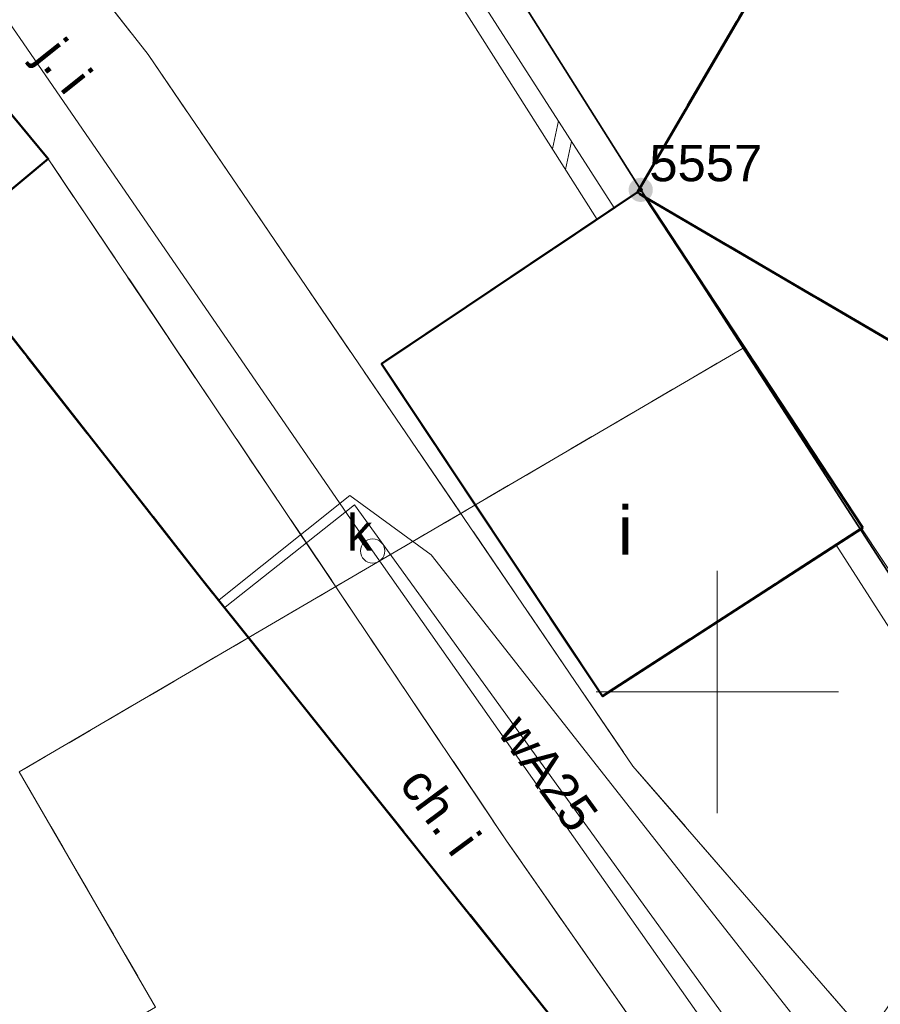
# Model space of a CAD drawing. Header units: millimetres. Extents: x 6505374 to 6517269, y 5595210 to 5612711.
# Tile 129 of 256: x 6513686 to 6513703, y 5608894 to 5608914. Entities that reach past the tile are written whole.
import ezdxf
from ezdxf.enums import TextEntityAlignment as Align

# ---------------------------------------------------------------- set-up
doc = ezdxf.new("R2010")
doc.units = ezdxf.units.MM
for name, pattern in [('ACAD_ISO02W100', [15, 12, -3]), ('EGBB01', [4, 2, 0, 2]), ('EGBK02', [4, 1.5, -0.5, 1.5, -0.5]), ('EGBU01', [2, 0.5, -0.5, 0.5, -0.5]), ('OTKC_A05', [1.5, 1, -0.5]), ('OTKJ_A05', [2, 1.5, -0.5])]:
    doc.linetypes.add(name, pattern=pattern)
for name, color, linetype, lineweight in [('Budowle (obszary)', 18, 'Continuous', 0), ('Działki', 18, 'Continuous', 0), ('Komunikacja (obszary)', 18, 'Continuous', 0), ('Przewody elektroenergetyczne', 1, 'Continuous', 0), ('Przewody wodociągowe', 5, 'Continuous', 0), ('Punkty graniczne', 18, 'Continuous', 0), ('Punkty graniczne - numery', 7, 'Continuous', 0), ('Symbole liniowe', 1, 'Continuous', 0), ('Urządzenia towarzyszące (punkty)', 18, 'Continuous', 0)]:
    doc.layers.add(name, color=color, linetype=linetype, lineweight=lineweight)
for name, color, linetype, lineweight, true_color in [('Budynki EGiB', 18, 'Continuous', 0, 0x0a0909), ('Kontury klasyfikacyjne', 82, 'Continuous', 0, 0x24bc24), ('Krzyże', 18, 'Continuous', 0, 0x0a0909), ('Przewody kanalizacyjne', 36, 'Continuous', 0, 0x803300), ('Użytki gruntowe', 96, 'Continuous', 0, 0x008000)]:
    doc.layers.add(name, color=color, linetype=linetype, lineweight=lineweight, true_color=true_color)
doc.styles.add('DOMYSLNA_CZCIONKA', font='arial.ttf')

# ---------------------------------------------------------------- blocks, each defined once
blk = doc.blocks.new('EGPG_PNS05')
at = {"linetype": 'ACAD_ISO02W100', "lineweight": 50, "true_color": 0xffffff}
h = blk.add_hatch(color=7, dxfattribs=at)
h.dxf.hatch_style = 1
h.paths.add_polyline_path([(-0.5, 0, 1), (0.5, 0, 1)])
at = {"linetype": 'ACAD_ISO02W100', "lineweight": 50, "true_color": 0x000000}
h = blk.add_hatch(color=18, dxfattribs=at)
h.dxf.hatch_style = 1
h.paths.add_polyline_path([(-0.09, 0, 1), (0.09, 0, 1)])
blk = doc.blocks.new('SUPW_PO05')
at = {"color": 18, "linetype": 'Continuous', "lineweight": 18, "true_color": 0x0a0909}
blk.add_circle((0, 0), 0.5, dxfattribs=at)

msp = doc.modelspace()

# ---------------------------------------------------------------- linework, layer by layer
at = {"layer": 'Budowle (obszary)', "color": 18, "linetype": 'Continuous', "lineweight": 18, "true_color": 0x000000, "flags": 128}
for points in [[(6513697.52, 5608909.75), (6513697.87, 5608909.99), (6513694.021, 5608915.99), (6513693.695, 5608915.777), (6513697.52, 5608909.75)], [(6513702.446, 5608903.046), (6513706.13, 5608897.31), (6513703.097, 5608892.894), (6513703.27, 5608892.69), (6513706.77, 5608897.65), (6513702.967, 5608903.39), (6513702.446, 5608903.046)]]:
    msp.add_lwpolyline(points, close=True, dxfattribs=at)
at = {"layer": 'Budynki EGiB', "color": 18, "linetype": 'EGBB01', "lineweight": 50, "true_color": 0x0a0909, "flags": 128}
for points in [[(6513697.455, 5608892.196), (6513689.358, 5608902.334), (6513683.99, 5608909.17), (6513686.193, 5608911.001), (6513683.998, 5608913.642), (6513681.723, 5608912.057), (6513675.475, 5608919.99), (6513677.205, 5608921.165), (6513674.624, 5608924.442), (6513672.991, 5608923.161), (6513667.343, 5608930.369), (6513662.273, 5608926.506), (6513656.952, 5608922.42), (6513662.427, 5608915.468), (6513664.19, 5608913.229), (6513665.224, 5608911.917), (6513671.471, 5608903.985), (6513674.04, 5608906.007), (6513681.586, 5608896.423), (6513673.615, 5608890.04), (6513681.746, 5608879.76), (6513686.199, 5608883.205), (6513687.798, 5608880.809), (6513690.311, 5608882.485), (6513688.589, 5608885.055), (6513697.455, 5608892.196)], [(6513712.31, 5608914.7), (6513708.61, 5608916.86), (6513709.71, 5608918.8), (6513704.92, 5608921.56), (6513698.35, 5608910.31), (6513698.52, 5608910.2), (6513706.79, 5608905.36), (6513712.31, 5608914.7)], [(6513703, 5608903.39), (6513698.52, 5608910.2), (6513698.35, 5608910.31), (6513693.07, 5608906.77), (6513697.63, 5608899.91), (6513703, 5608903.39)]]:
    msp.add_lwpolyline(points, close=True, dxfattribs=at)
at = {"layer": 'Budynki EGiB', "color": 7, "linetype": 'Continuous', "lineweight": 50, "true_color": 0xffffff, "flags": 128}
for points in [[(6513712.31, 5608914.7), (6513708.61, 5608916.86), (6513709.71, 5608918.8), (6513704.92, 5608921.56), (6513698.35, 5608910.31), (6513698.52, 5608910.2), (6513706.79, 5608905.36), (6513712.31, 5608914.7)], [(6513703, 5608903.39), (6513698.52, 5608910.2), (6513698.35, 5608910.31), (6513693.07, 5608906.77), (6513697.63, 5608899.91), (6513703, 5608903.39)]]:
    msp.add_lwpolyline(points, close=True, dxfattribs=at)
msp.add_lwpolyline([(6513681.746, 5608879.76), (6513686.199, 5608883.205), (6513687.798, 5608880.809), (6513690.311, 5608882.485), (6513688.589, 5608885.055), (6513697.455, 5608892.196), (6513697.455, 5608892.196), (6513689.358, 5608902.334), (6513683.99, 5608909.17), (6513686.193, 5608911.001), (6513683.998, 5608913.642)], dxfattribs=at)
at = {"layer": 'Działki', "color": 18, "linetype": 'Continuous', "lineweight": 25, "true_color": 0x000000, "flags": 128}
for points in [[(6513680.23, 5608943.33), (6513681.989, 5608939.962), (6513693.69, 5608917.87), (6513698.42, 5608910.36), (6513708.89, 5608894.18), (6513720.295, 5608919.176), (6513700.068, 5608940.677), (6513709.829, 5608946.629), (6513702.648, 5608956.55), (6513680.23, 5608943.33)], [(6513643.921, 5608927.267), (6513652.017, 5608913.705), (6513662.163, 5608897.411), (6513666.549, 5608889.446), (6513668.457, 5608885.625), (6513669.705, 5608882.603), (6513675.328, 5608862.569), (6513700.336, 5608888.857), (6513708.89, 5608894.18), (6513698.42, 5608910.36), (6513693.69, 5608917.87), (6513681.989, 5608939.962), (6513680.23, 5608943.33), (6513675.5, 5608953.02), (6513665.6, 5608944.67), (6513643.921, 5608927.267)]]:
    msp.add_lwpolyline(points, close=True, dxfattribs=at)
at = {"layer": 'Komunikacja (obszary)', "color": 7, "linetype": 'Continuous', "lineweight": 18, "true_color": 0xffffff, "flags": 128}
for points in [[(6513700.817, 5608889.534), (6513703.274, 5608892.69), (6513698.258, 5608898.472), (6513688.252, 5608913.154), (6513685.505, 5608916.664), (6513682.29, 5608920.59), (6513682.52, 5608927.23), (6513676.63, 5608934.81), (6513670.969, 5608930.279), (6513683.998, 5608913.642), (6513686.193, 5608911.001), (6513695.65, 5608896.929), (6513700.817, 5608889.534)], [(6513686.19, 5608911), (6513683.99, 5608909.17), (6513689.36, 5608902.33), (6513697.45, 5608892.2), (6513690.21, 5608886.35), (6513691.15, 5608885.3), (6513698.29, 5608890.76), (6513700.09, 5608888.45), (6513700.82, 5608889.53), (6513695.65, 5608896.93), (6513686.19, 5608911)]]:
    msp.add_lwpolyline(points, close=True, dxfattribs=at)
at = {"layer": 'Komunikacja (obszary)', "color": 18, "linetype": 'OTKJ_A05', "lineweight": 18, "true_color": 0x000000, "flags": 128}
msp.add_lwpolyline([(6513700.817, 5608889.534), (6513703.274, 5608892.69), (6513698.258, 5608898.472), (6513688.252, 5608913.154), (6513685.505, 5608916.664), (6513682.29, 5608920.59), (6513682.52, 5608927.23), (6513676.63, 5608934.81), (6513670.969, 5608930.279), (6513683.998, 5608913.642), (6513686.193, 5608911.001), (6513695.65, 5608896.929), (6513700.817, 5608889.534)], close=True, dxfattribs=at)
at = {"layer": 'Komunikacja (obszary)', "color": 18, "linetype": 'OTKC_A05', "lineweight": 18, "true_color": 0x000000, "flags": 128}
msp.add_lwpolyline([(6513686.19, 5608911), (6513683.99, 5608909.17), (6513689.36, 5608902.33), (6513697.45, 5608892.2), (6513690.21, 5608886.35), (6513691.15, 5608885.3), (6513698.29, 5608890.76), (6513700.09, 5608888.45), (6513700.82, 5608889.53), (6513695.65, 5608896.93), (6513686.19, 5608911)], close=True, dxfattribs=at)
at = {"layer": 'Kontury klasyfikacyjne', "color": 7, "linetype": 'Continuous', "lineweight": 18, "true_color": 0xffffff, "flags": 128}
msp.add_lwpolyline([(6513677.611, 5608954.682), (6513675.5, 5608953.02), (6513680.23, 5608943.33), (6513681.989, 5608939.962), (6513693.69, 5608917.87), (6513698.42, 5608910.36), (6513700.533, 5608907.095), (6513708.89, 5608894.18), (6513720.295, 5608919.176), (6513700.068, 5608940.677), (6513709.829, 5608946.629), (6513702.648, 5608956.55), (6513689.276, 5608948.664), (6513683.997, 5608945.551), (6513677.611, 5608954.682)], close=True, dxfattribs=at)
at = {"layer": 'Kontury klasyfikacyjne', "color": 82, "linetype": 'EGBK02', "lineweight": 18, "true_color": 0x24bc24, "flags": 128}
msp.add_lwpolyline([(6513677.611, 5608954.682), (6513675.5, 5608953.02), (6513680.23, 5608943.33), (6513681.989, 5608939.962), (6513693.69, 5608917.87), (6513698.42, 5608910.36), (6513700.533, 5608907.095), (6513708.89, 5608894.18), (6513720.295, 5608919.176), (6513700.068, 5608940.677), (6513709.829, 5608946.629), (6513702.648, 5608956.55), (6513689.276, 5608948.664), (6513683.997, 5608945.551), (6513677.611, 5608954.682)], close=True, dxfattribs=at)
at = {"layer": 'Krzyże', "color": 18, "linetype": 'Continuous', "lineweight": 18, "true_color": 0x0a0909, "flags": 128}
for points in [[(6513700, 5608897.5), (6513700, 5608902.5)], [(6513697.5, 5608900), (6513702.5, 5608900)]]:
    msp.add_lwpolyline(points, dxfattribs=at)
at = {"layer": 'Przewody elektroenergetyczne', "color": 1, "linetype": 'Continuous', "lineweight": 18, "true_color": 0xff0000, "flags": 128}
msp.add_lwpolyline([(6513750.16, 5608953.97), (6513730.36, 5608919.94), (6513728.71, 5608919.69), (6513727.18, 5608920.36), (6513723.3, 5608922.8), (6513722.44, 5608922.71), (6513721.95, 5608922.24), (6513707.35, 5608897.76), (6513704.15, 5608892.88), (6513703.15, 5608892.46), (6513701.99, 5608892.78), (6513694.095, 5608902.829), (6513692.418, 5608904.051), (6513689.719, 5608901.9)], dxfattribs=at)
at = {"layer": 'Przewody kanalizacyjne', "color": 36, "linetype": 'Continuous', "lineweight": 18, "true_color": 0x803300, "flags": 128}
msp.add_lwpolyline([(6513707.004, 5608981.233), (6513684.922, 5608959.7), (6513668.637, 5608935.721), (6513681.183, 5608919.923), (6513692.887, 5608902.909), (6513699.621, 5608893.333), (6513703.012, 5608889.312), (6513706.914, 5608886.071)], dxfattribs=at)
at = {"layer": 'Przewody wodociągowe', "color": 5, "linetype": 'Continuous', "lineweight": 18, "true_color": 0x0000ff, "flags": 128}
msp.add_lwpolyline([(6513702.54, 5608889.99), (6513692.515, 5608903.858), (6513689.846, 5608901.751)], dxfattribs=at)
at = {"layer": 'Punkty graniczne - numery'}
msp.add_point((6513698.42, 5608910.36), dxfattribs=at)
at = {"layer": 'Symbole liniowe', "color": 18, "linetype": 'Continuous', "lineweight": 18, "true_color": 0x0a0909, "flags": 128}
for points in [[(6513696.721, 5608911.781), (6513696.596, 5608911.207)], [(6513696.991, 5608911.36), (6513696.865, 5608910.783)]]:
    msp.add_lwpolyline(points, dxfattribs=at)
at = {"layer": 'Użytki gruntowe', "color": 7, "linetype": 'Continuous', "lineweight": 18, "true_color": 0xffffff, "flags": 128}
for points in [[(6513633.43, 5608977.12), (6513620.51, 5608968.66), (6513643.921, 5608927.267), (6513652.017, 5608913.705), (6513662.163, 5608897.411), (6513666.549, 5608889.446), (6513668.457, 5608885.625), (6513669.705, 5608882.603), (6513688.407, 5608893.499), (6513685.594, 5608898.351), (6513700.533, 5608907.095), (6513698.42, 5608910.36), (6513693.69, 5608917.87), (6513681.989, 5608939.962), (6513680.23, 5608943.33), (6513675.5, 5608953.02), (6513665.6, 5608944.67), (6513653.86, 5608958.42), (6513645.48, 5608968.04), (6513642.54, 5608971.42), (6513633.43, 5608977.12)], [(6513677.611, 5608954.682), (6513675.5, 5608953.02), (6513680.23, 5608943.33), (6513681.989, 5608939.962), (6513693.69, 5608917.87), (6513698.42, 5608910.36), (6513700.533, 5608907.095), (6513708.89, 5608894.18), (6513720.295, 5608919.176), (6513700.068, 5608940.677), (6513709.829, 5608946.629), (6513702.648, 5608956.55), (6513689.276, 5608948.664), (6513683.997, 5608945.551), (6513677.611, 5608954.682)], [(6513708.89, 5608894.18), (6513700.533, 5608907.095), (6513685.594, 5608898.351), (6513688.407, 5608893.499), (6513669.705, 5608882.603), (6513675.328, 5608862.569), (6513700.336, 5608888.857), (6513708.89, 5608894.18)]]:
    msp.add_lwpolyline(points, close=True, dxfattribs=at)
at = {"layer": 'Użytki gruntowe', "color": 96, "linetype": 'EGBU01', "lineweight": 18, "true_color": 0x008000, "flags": 128}
for points in [[(6513633.43, 5608977.12), (6513620.51, 5608968.66), (6513643.921, 5608927.267), (6513652.017, 5608913.705), (6513662.163, 5608897.411), (6513666.549, 5608889.446), (6513668.457, 5608885.625), (6513669.705, 5608882.603), (6513688.407, 5608893.499), (6513685.594, 5608898.351), (6513700.533, 5608907.095), (6513698.42, 5608910.36), (6513693.69, 5608917.87), (6513681.989, 5608939.962), (6513680.23, 5608943.33), (6513675.5, 5608953.02), (6513665.6, 5608944.67), (6513653.86, 5608958.42), (6513645.48, 5608968.04), (6513642.54, 5608971.42), (6513633.43, 5608977.12)], [(6513677.611, 5608954.682), (6513675.5, 5608953.02), (6513680.23, 5608943.33), (6513681.989, 5608939.962), (6513693.69, 5608917.87), (6513698.42, 5608910.36), (6513700.533, 5608907.095), (6513708.89, 5608894.18), (6513720.295, 5608919.176), (6513700.068, 5608940.677), (6513709.829, 5608946.629), (6513702.648, 5608956.55), (6513689.276, 5608948.664), (6513683.997, 5608945.551), (6513677.611, 5608954.682)], [(6513708.89, 5608894.18), (6513700.533, 5608907.095), (6513685.594, 5608898.351), (6513688.407, 5608893.499), (6513669.705, 5608882.603), (6513675.328, 5608862.569), (6513700.336, 5608888.857), (6513708.89, 5608894.18)]]:
    msp.add_lwpolyline(points, close=True, dxfattribs=at)

# ---------------------------------------------------------------- block references
at = {"layer": 'Punkty graniczne', "color": 18, "true_color": 0x000000, "xscale": 0.5, "yscale": 0.5, "zscale": 0.5}
msp.add_blockref('EGPG_PNS05', (6513698.42, 5608910.36), dxfattribs=at)
at = {"layer": 'Urządzenia towarzyszące (punkty)', "color": 18, "true_color": 0x000000, "xscale": 0.5, "yscale": 0.5, "zscale": 0.5}
msp.add_blockref('SUPW_PO05', (6513692.887, 5608902.909), dxfattribs=at)

# ---------------------------------------------------------------- texts
at = {"layer": 'Budynki EGiB', "color": 18, "true_color": 0x0a0909, "style": 'DOMYSLNA_CZCIONKA'}
msp.add_text('i', height=1, dxfattribs=at).set_placement((6513698.101, 5608903.333), align=Align.MIDDLE_CENTER)
at = {"layer": 'Komunikacja (obszary)', "color": 18, "true_color": 0x0a0909, "style": 'DOMYSLNA_CZCIONKA'}
for s, rotation, p in [('j. i', -51.4214, (6513686.523, 5608912.916)), ('ch. i', -53.5128, (6513694.286, 5608897.545))]:
    msp.add_text(s, height=0.75, rotation=rotation, dxfattribs=at).set_placement(p, align=Align.MIDDLE_CENTER)
at = {"layer": 'Przewody wodociągowe', "color": 5, "true_color": 0x0000ff, "style": 'DOMYSLNA_CZCIONKA'}
msp.add_text('wA25', height=0.75, rotation=-54.1384, dxfattribs=at).set_placement((6513696.514, 5608898.326), align=Align.MIDDLE_CENTER)
at = {"layer": 'Punkty graniczne - numery', "color": 96, "true_color": 0x008000, "style": 'DOMYSLNA_CZCIONKA'}
msp.add_text('5557', height=0.75, dxfattribs=at).set_placement((6513699.762, 5608910.913), align=Align.MIDDLE_CENTER)
at = {"layer": 'Urządzenia towarzyszące (punkty)', "color": 18, "true_color": 0x0a0909, "style": 'DOMYSLNA_CZCIONKA'}
msp.add_text('k', height=0.75, dxfattribs=at).set_placement((6513692.618, 5608903.291), align=Align.MIDDLE_CENTER)

doc.saveas('drawing.dxf')
